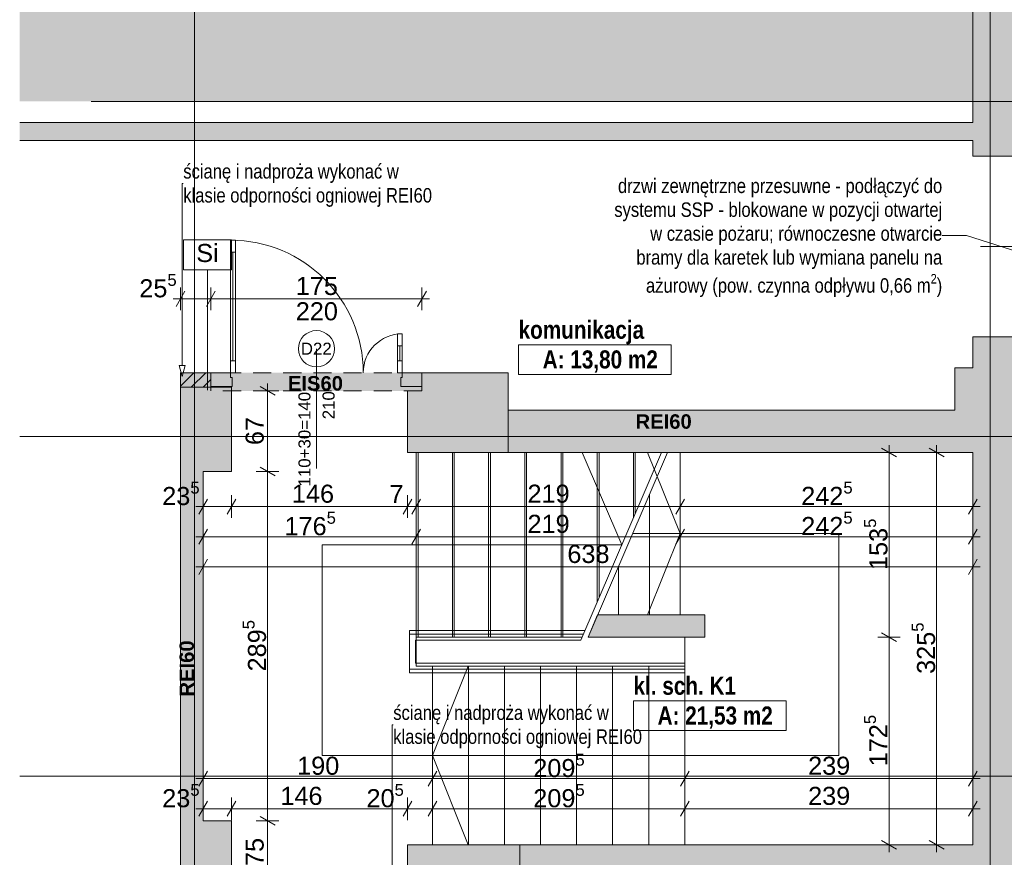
# Paper-space layout 'A-30 RZUT - PIĘTRO 0' of a CAD drawing. Header units: millimetres. Extents: x 0 to 800, y 0 to 700.
# Tile 24 of 26: x 550 to 713, y 325 to 464. Entities that reach past the tile are written whole.
import ezdxf
from ezdxf.xclip import XClip

# ---------------------------------------------------------------- set-up
doc = ezdxf.new("R2010")
doc.units = ezdxf.units.MM
doc.header["$MEASUREMENT"] = 0
doc.header["$XCLIPFRAME"] = 0
for name, pattern in [('ACAD_ISO03W100', [300, 120, -180]), ('DASHDOTX2', [1000, 500, -250, 0, -250]), ('GESTRICHELT2', [93.75, 62.5, -31.25]), ('Przer. długie kreski', [2.5, 1.5, -1]), ('PRZERYWANA_DU_A', [550, 350, -200])]:
    doc.linetypes.add(name, pattern=pattern)
for name, color, linetype, lineweight in [('0_Nr_pióra__1', 7, 'Continuous', 20), ('A_linie przekroju_Nr_pióra__1', 7, 'Continuous', 20), ('A_strefy_Nr_pióra__1', 7, 'Continuous', 20), ('A_strefy_Nr_pióra__2', 8, 'Continuous', 13), ('A_wymiary_Nr_pióra__1', 7, 'Continuous', 20), ('A_wymiary_Nr_pióra__2', 8, 'Continuous', 13), ('A_ściany proj_Nr_pióra__1', 7, 'Continuous', 20), ('A_ściany_Nr_pióra__1', 7, 'Continuous', 20), ('Drzwi Archicad_Nr_pióra__1', 7, 'Continuous', 20), ('Drzwi Archicad_Nr_pióra__3', 252, 'Continuous', 13), ('Znaczniki drzwi Archicada_Nr_pióra__3', 252, 'Continuous', 13)]:
    doc.layers.add(name, color=color, linetype=linetype, lineweight=lineweight)
for name, color, linetype, lineweight, true_color in [('A__balustrada_Nr_pióra__161', 7, 'Continuous', 5, 0x949494), ('A_opis ścian_Nr_pióra__19', 7, 'Continuous', 5, 0x191919), ('A_opis_Nr_pióra__10', 7, 'Continuous', 13, 0x4b4b4b), ('A_opis_Nr_pióra__255', 7, 'Continuous', 15, 0x242424), ('A_osie_Nr_pióra__16', 7, 'Continuous', 5, 0x0f0f0f), ('A_pochwyt_Nr_pióra__161', 7, 'Continuous', 5, 0x949494), ('A_ppoż proj_Nr_pióra__8', 7, 'Continuous', 13, 0x4c4c4c), ('A_schody_Nr_pióra__10', 7, 'Continuous', 13, 0x4b4b4b), ('A_schody_Nr_pióra__4', 7, 'Continuous', 18, 0x4b4b4b)]:
    doc.layers.add(name, color=color, linetype=linetype, lineweight=lineweight, true_color=true_color)
for name, color, linetype in [('A_ppoż proj', 7, 'Continuous'), ('A_strefy', 7, 'Continuous'), ('A_ściany', 7, 'Continuous'), ('A_ściany proj', 7, 'Continuous')]:
    doc.layers.add(name, color=color, linetype=linetype)
doc.styles.add('STYL_AUTOMATYCZNY_1', font='arial.ttf')
doc.styles.add('STYL_AUTOMATYCZNY_2', font='ARIALN.TTF')
doc.styles.add('STYL_AUTOMATYCZNY_3', font='arial.ttf')
doc.styles.add('STYL_AUTOMATYCZNY_4', font='arial.ttf')
doc.styles.add('STYL_AUTOMATYCZNY_5', font='arial.ttf')
doc.styles.add('STYL_AUTOMATYCZNY_6', font='ARIALN.TTF')

# ---------------------------------------------------------------- blocks, each defined once
blk = doc.blocks.new('Rysunek_2_2', base_point=(-3499.63, -495.02))
at = {"layer": 'A_ppoż proj', "linetype": 'Continuous', "lineweight": 0, "true_color": 0x121212}
blk.add_hatch(color=250, dxfattribs=at).paths.add_polyline_path([(576.62, 405.71), (576.62, 402.71), (616.69, 402.71), (616.69, 405.71)])
at = {"layer": 'A_strefy', "linetype": 'Continuous', "lineweight": 0, "true_color": 0x484848}
blk.add_hatch(color=251, dxfattribs=at).paths.add_polyline_path([(780.1, 680.75), (549.97, 680.75), (549.97, 450.75), (742.1, 450.75), (742.1, 123.13), (549.97, 123.13), (549.97, 110.55), (780.1, 110.55)])
at = {"layer": 'A_ściany', "linetype": 'Continuous', "lineweight": 0, "true_color": 0x000000}
for points in [[(708.06, 573.25), (708.06, 441.67), (718.1, 441.67), (718.1, 582.75)], [(708.06, 447.23), (549.97, 447.23), (549.97, 444.23), (708.06, 444.23)], [(708.06, 327.37), (718.1, 327.37), (718.1, 411.67), (708.06, 411.67)], [(631, 405.71), (616.69, 405.71), (616.69, 402.71), (614.32, 402.71), (614.32, 392.51), (631, 392.51)], [(708.06, 406.51), (705.1, 406.51), (705.1, 392.51), (708.06, 392.51)], [(585.08, 403.31), (576.62, 403.31), (580.42, 389.31), (585.08, 389.31)], [(576.62, 403.31), (576.62, 331.39), (580.42, 331.39), (580.42, 389.31)], [(705.1, 399.51), (631, 399.51), (631, 392.51), (705.1, 392.51)], [(644.24, 361.85), (663.62, 361.85), (663.62, 365.53), (645.82, 365.53)], [(576.62, 313.19), (582.42, 313.19), (582.42, 316.37), (585.52, 316.37), (585.52, 323.47), (585.08, 323.47), (585.08, 331.39), (576.62, 331.39)], [(614.3, 316.37), (617.42, 316.37), (617.42, 313.37), (632.9, 313.37), (632.9, 327.37), (614.3, 327.37)], [(632.9, 318.97), (703.84, 318.97), (703.84, 327.37), (632.9, 327.37)], [(703.84, 311.77), (718.48, 311.77), (721.48, 327.37), (703.84, 327.37)]]:
    blk.add_hatch(color=18, dxfattribs=at).paths.add_polyline_path(points)
at = {"layer": 'A_ściany proj', "linetype": 'Continuous', "lineweight": 0, "true_color": 0x000000}
h = blk.add_hatch(dxfattribs=at)
h.set_pattern_fill('bloczki_ceramiczne_0002', color=18, style=0, pattern_type=2)
h.set_pattern_definition([(45, (-3499.6302, -495.021), (-0.9899495, 0.9899495), [])])
h.paths.add_polyline_path([(576.62, 403.31), (581.69, 403.31), (581.69, 405.71), (576.62, 405.71)])
at = {"layer": 'A__balustrada_Nr_pióra__161', "color": 252, "linetype": 'Continuous', "lineweight": 5, "ltscale": 2, "true_color": 0x949494}
for p, q in [((614.62, 355.93), (614.62, 362.95)), ((615.62, 357.53), (615.62, 361.35))]:
    blk.add_line(p, q, dxfattribs=at)
at = {"layer": 'A_linie przekroju_Nr_pióra__1', "color": 7, "linetype": 'ACAD_ISO03W100', "lineweight": 20, "ltscale": 2}
blk.add_line((549.97, 338.79), (723.19, 338.79), dxfattribs=at)
at = {"layer": 'A_opis ścian_Nr_pióra__19', "color": 250, "linetype": 'Continuous', "lineweight": 5, "ltscale": 2, "true_color": 0x191919}
for p, q in [((585.12, 427.77), (577.12, 427.77)), ((577.12, 427.77), (577.12, 422.82)), ((585.12, 422.82), (585.12, 427.77)), ((577.12, 422.82), (585.12, 422.82)), ((581.12, 422.82), (581.12, 402.82))]:
    blk.add_line(p, q, dxfattribs=at)
at = {"layer": 'A_opis_Nr_pióra__255', "color": 250, "linetype": 'Continuous', "lineweight": 15, "ltscale": 2, "true_color": 0x242424}
for p, q in [((576.94, 406.94), (576.94, 437.13)), ((576.94, 437.13), (577.1, 437.13)), ((707.02, 428.49), (702.99, 428.49)), ((718.51, 424.8), (707.02, 428.49)), ((576.44, 406.94), (577.44, 406.94)), ((576.94, 405.08), (576.44, 406.94)), ((576.94, 405.08), (577.44, 406.94)), ((611.77, 317.12), (611.77, 347.31)), ((611.77, 347.31), (611.93, 347.31))]:
    blk.add_line(p, q, dxfattribs=at)
at = {"layer": 'A_osie_Nr_pióra__16', "color": 250, "linetype": 'DASHDOTX2', "lineweight": 5, "ltscale": 2, "true_color": 0x0f0f0f}
for p, q in [((578.96, 562.04), (578.96, 163.05)), ((710.96, 562.04), (710.96, 163.05)), ((727.6, 395.13), (549.97, 395.13))]:
    blk.add_line(p, q, dxfattribs=at)
at = {"layer": 'A_pochwyt_Nr_pióra__161', "color": 252, "linetype": 'Continuous', "lineweight": 5, "ltscale": 2, "true_color": 0x949494}
for p, q in [((614.62, 362.95), (643.71, 362.95)), ((614.62, 362.35), (643.45, 362.35)), ((615.62, 361.35), (643.02, 361.35)), ((614.62, 356.53), (660.28, 356.53)), ((615.62, 357.53), (660.28, 357.53)), ((660.28, 357.53), (660.28, 355.93)), ((614.62, 355.93), (660.28, 355.93))]:
    blk.add_line(p, q, dxfattribs=at)
at = {"layer": 'A_schody_Nr_pióra__10', "color": 251, "linetype": 'GESTRICHELT2', "lineweight": 13, "ltscale": 2, "true_color": 0x4b4b4b}
for p, q in [((616.04, 392.51), (616.04, 361.85)), ((622.05, 392.51), (622.05, 361.85)), ((628.05, 392.51), (628.05, 361.85)), ((634.06, 392.51), (634.06, 361.85)), ((640.06, 392.51), (640.06, 361.85)), ((646.07, 392.51), (646.07, 368.43)), ((652.08, 392.51), (652.08, 382.37))]:
    blk.add_line(p, q, dxfattribs=at)
at = {"layer": 'A_schody_Nr_pióra__4', "color": 251, "linetype": 'Continuous', "lineweight": 18, "ltscale": 2, "true_color": 0x4b4b4b}
for p, q in [((615.74, 392.51), (615.74, 357.03)), ((621.75, 392.51), (621.75, 361.85)), ((627.75, 392.51), (627.75, 361.85)), ((633.76, 392.51), (633.76, 361.85)), ((639.76, 392.51), (639.76, 361.85)), ((643.02, 361.35), (656.44, 392.51)), ((649.84, 377.18), (643.24, 392.51)), ((644.24, 361.85), (657.44, 392.51)), ((645.77, 392.51), (645.77, 367.73)), ((651.78, 392.51), (651.78, 381.68)), ((654.13, 392.51), (659.52, 379.02)), ((659.52, 392.51), (659.52, 365.53)), ((654.41, 385.48), (654.41, 365.53)), ((685.82, 379.02), (651.63, 379.02)), ((654.13, 365.53), (659.52, 379.02)), ((685.82, 379.02), (685.82, 342.2)), ((649.84, 377.18), (600.14, 377.18)), ((600.14, 377.18), (600.14, 342.2)), ((649.31, 373.62), (649.31, 365.53)), ((615.74, 361.85), (643.24, 361.85)), ((660.28, 361.85), (660.28, 327.37)), ((660.28, 357.03), (615.74, 357.03)), ((618.42, 357.03), (618.42, 327.37)), ((624.35, 357.03), (618.42, 342.2)), ((624.4, 357.03), (624.4, 327.37)), ((630.38, 357.03), (630.38, 327.37)), ((636.36, 357.03), (636.36, 327.37)), ((642.34, 357.03), (642.34, 327.37)), ((648.32, 357.03), (648.32, 327.37)), ((654.3, 357.03), (654.3, 327.37)), ((685.82, 342.2), (600.14, 342.2)), ((624.35, 327.37), (618.42, 342.2))]:
    blk.add_line(p, q, dxfattribs=at)
at = {"layer": 'A_strefy_Nr_pióra__1', "color": 7, "linetype": 'Continuous', "lineweight": 20, "ltscale": 2}
for p, q in [((632.72, 410.36), (632.72, 405.42)), ((632.72, 410.36), (658.02, 410.36)), ((658.02, 410.36), (658.02, 405.42)), ((632.72, 405.42), (658.02, 405.42)), ((651.78, 351.28), (651.78, 346.34)), ((651.78, 351.28), (677.09, 351.28)), ((677.09, 351.28), (677.09, 346.34)), ((651.78, 346.34), (677.09, 346.34))]:
    blk.add_line(p, q, dxfattribs=at)
at = {"layer": 'A_strefy_Nr_pióra__2', "color": 8, "linetype": 'PRZERYWANA_DU_A', "lineweight": 13, "ltscale": 2, "flags": 128}
blk.add_lwpolyline([(549.97, 123.13), (742.1, 123.13), (742.1, 450.75), (549.97, 450.75)], dxfattribs=at)
at = {"layer": 'A_wymiary_Nr_pióra__1', "color": 7, "linetype": 'Continuous', "lineweight": 20, "ltscale": 2}
for p, q in [((577.34, 419.23), (575.9, 416.73)), ((582.42, 419.23), (580.97, 416.73)), ((615.97, 416.73), (617.42, 419.23)), ((592.33, 401.99), (589.83, 403.43)), ((695.42, 391.79), (692.92, 393.23)), ((703.31, 391.79), (700.81, 393.23)), ((589.83, 390.03), (592.33, 388.59)), ((581.14, 384.76), (579.7, 382.26)), ((585.8, 384.76), (584.36, 382.26)), ((615.04, 384.76), (613.6, 382.26)), ((616.46, 384.76), (615.02, 382.26)), ((660.24, 384.76), (658.8, 382.26)), ((707.34, 382.26), (708.78, 384.76)), ((581.14, 379.76), (579.7, 377.26)), ((616.46, 379.76), (615.02, 377.26)), ((660.24, 379.76), (658.8, 377.26)), ((707.34, 377.26), (708.78, 379.76)), ((581.14, 374.76), (579.7, 372.26)), ((707.34, 372.26), (708.78, 374.76)), ((692.92, 362.57), (695.42, 361.13)), ((581.14, 339.62), (579.7, 337.12)), ((619.14, 339.62), (617.7, 337.12)), ((661, 339.62), (659.56, 337.12)), ((707.34, 337.12), (708.78, 339.62)), ((581.14, 334.62), (579.7, 332.12)), ((585.8, 334.62), (584.36, 332.12)), ((615.02, 334.62), (613.58, 332.12)), ((619.14, 334.62), (617.7, 332.12)), ((661, 334.62), (659.56, 332.12)), ((707.34, 332.12), (708.78, 334.62)), ((589.83, 332.11), (592.33, 330.67)), ((692.92, 328.09), (695.42, 326.65)), ((700.81, 328.09), (703.31, 326.65))]:
    blk.add_line(p, q, dxfattribs=at)
at = {"layer": 'A_wymiary_Nr_pióra__2', "color": 8, "linetype": 'Continuous', "lineweight": 13, "ltscale": 2}
for p, q in [((576.62, 416.1), (576.62, 419.85)), ((581.69, 416.1), (581.69, 419.85)), ((616.69, 416.1), (616.69, 419.85)), ((575.4, 417.98), (576.62, 417.98)), ((576.62, 417.98), (581.69, 417.98)), ((581.69, 417.98), (616.69, 417.98)), ((616.69, 417.98), (617.92, 417.98)), ((591.08, 402.71), (591.08, 403.93)), ((592.95, 402.71), (589.2, 402.71)), ((591.08, 389.31), (591.08, 402.71)), ((694.17, 392.51), (694.17, 393.73)), ((702.06, 392.51), (702.06, 393.73)), ((696.04, 392.51), (692.29, 392.51)), ((694.17, 361.85), (694.17, 392.51)), ((703.93, 392.51), (700.18, 392.51)), ((702.06, 327.37), (702.06, 392.51)), ((592.95, 389.31), (589.2, 389.31)), ((591.08, 331.39), (591.08, 389.31)), ((580.42, 381.63), (580.42, 385.38)), ((585.08, 381.63), (585.08, 385.38)), ((614.32, 381.63), (614.32, 385.38)), ((615.74, 381.63), (615.74, 385.38)), ((659.52, 381.63), (659.52, 385.38)), ((708.06, 381.63), (708.06, 385.38)), ((579.2, 383.51), (580.42, 383.51)), ((580.42, 383.51), (585.08, 383.51)), ((585.08, 383.51), (614.32, 383.51)), ((614.32, 383.51), (615.74, 383.51)), ((615.74, 383.51), (659.52, 383.51)), ((659.52, 383.51), (708.06, 383.51)), ((708.06, 383.51), (709.28, 383.51)), ((580.42, 376.63), (580.42, 380.38)), ((615.74, 376.63), (615.74, 380.38)), ((659.52, 376.63), (659.52, 380.38)), ((708.06, 376.63), (708.06, 380.38)), ((579.2, 378.51), (580.42, 378.51)), ((580.42, 378.51), (615.74, 378.51)), ((615.74, 378.51), (659.52, 378.51)), ((659.52, 378.51), (708.06, 378.51)), ((708.06, 378.51), (709.28, 378.51)), ((580.42, 371.63), (580.42, 375.38)), ((708.06, 371.63), (708.06, 375.38)), ((579.2, 373.51), (580.42, 373.51)), ((580.42, 373.51), (708.06, 373.51)), ((708.06, 373.51), (709.28, 373.51)), ((696.04, 361.85), (692.29, 361.85)), ((694.17, 327.37), (694.17, 361.85)), ((580.42, 336.49), (580.42, 340.24)), ((618.42, 336.49), (618.42, 340.24)), ((660.28, 336.49), (660.28, 340.24)), ((708.06, 336.49), (708.06, 340.24)), ((579.2, 338.37), (580.42, 338.37)), ((580.42, 338.37), (618.42, 338.37)), ((618.42, 338.37), (660.28, 338.37)), ((660.28, 338.37), (708.06, 338.37)), ((708.06, 338.37), (709.28, 338.37)), ((580.42, 331.49), (580.42, 335.24)), ((585.08, 331.49), (585.08, 335.24)), ((614.3, 331.49), (614.3, 335.24)), ((618.42, 331.49), (618.42, 335.24)), ((660.28, 331.49), (660.28, 335.24)), ((708.06, 331.49), (708.06, 335.24)), ((579.2, 333.37), (580.42, 333.37)), ((580.42, 333.37), (585.08, 333.37)), ((585.08, 333.37), (614.3, 333.37)), ((614.3, 333.37), (618.42, 333.37)), ((618.42, 333.37), (660.28, 333.37)), ((660.28, 333.37), (708.06, 333.37)), ((708.06, 333.37), (709.28, 333.37)), ((592.95, 331.39), (589.2, 331.39)), ((591.08, 316.37), (591.08, 331.39)), ((696.04, 327.37), (692.29, 327.37)), ((694.17, 326.15), (694.17, 327.37)), ((703.93, 327.37), (700.18, 327.37)), ((702.06, 326.15), (702.06, 327.37))]:
    blk.add_line(p, q, dxfattribs=at)
at = {"layer": 'A_ściany proj_Nr_pióra__1', "color": 7, "linetype": 'Continuous', "lineweight": 20, "ltscale": 2}
for p, q in [((581.69, 405.71), (581.69, 403.41)), ((616.69, 405.71), (616.69, 403.41)), ((581.69, 403.41), (581.69, 402.71)), ((616.69, 403.41), (616.69, 402.71))]:
    blk.add_line(p, q, dxfattribs=at)
at = {"layer": 'A_ściany proj_Nr_pióra__1', "color": 7, "linetype": 'Continuous', "lineweight": 20, "ltscale": 2, "flags": 128}
for points in [[(581.69, 405.71), (576.62, 405.71)], [(576.62, 405.71), (576.62, 403.31)], [(581.69, 403.31), (581.69, 405.71)], [(576.62, 403.31), (581.69, 403.31)]]:
    blk.add_lwpolyline(points, dxfattribs=at)
at = {"layer": 'A_ściany_Nr_pióra__1', "color": 7, "linetype": 'Continuous', "lineweight": 20, "ltscale": 2}
for p, q in [((708.06, 441.67), (708.06, 442.41)), ((718.1, 441.67), (708.06, 441.67)), ((708.06, 411.67), (708.06, 410.93)), ((718.1, 411.67), (708.06, 411.67))]:
    blk.add_line(p, q, dxfattribs=at)
at = {"layer": 'A_ściany_Nr_pióra__1', "color": 7, "linetype": 'Continuous', "lineweight": 20, "ltscale": 2, "flags": 128}
for points in [[(708.06, 573.25), (708.06, 447.23)], [(708.06, 447.23), (549.97, 447.23)], [(549.97, 444.23), (708.06, 444.23)], [(708.06, 444.23), (708.06, 441.67)], [(708.06, 411.67), (708.06, 406.51)], [(631, 405.71), (616.69, 405.71)], [(616.69, 405.71), (616.69, 402.71)], [(631, 392.51), (631, 405.71)], [(708.06, 406.51), (705.1, 406.51)], [(705.1, 406.51), (705.1, 399.51)], [(585.08, 403.31), (576.62, 403.31)], [(576.62, 403.31), (576.62, 331.39)], [(585.08, 389.31), (585.08, 403.31)], [(616.69, 402.71), (614.32, 402.71)], [(614.32, 402.71), (614.32, 392.51)], [(705.1, 399.51), (631, 399.51)], [(614.32, 392.51), (631, 392.51)], [(631, 392.51), (705.1, 392.51)], [(705.1, 392.51), (708.06, 392.51)], [(708.06, 392.51), (708.06, 327.37)], [(580.42, 389.31), (585.08, 389.31)], [(580.42, 331.39), (580.42, 389.31)], [(645.82, 365.53), (644.24, 361.85)], [(663.62, 365.53), (645.82, 365.53)], [(663.62, 361.85), (663.62, 365.53)], [(644.24, 361.85), (663.62, 361.85)], [(576.62, 331.39), (576.62, 313.19)], [(585.08, 331.39), (580.42, 331.39)], [(585.08, 323.47), (585.08, 331.39)], [(632.9, 327.37), (614.3, 327.37)], [(614.3, 327.37), (614.3, 316.37)], [(632.9, 313.37), (632.9, 327.37)], [(703.84, 327.37), (632.9, 327.37)], [(708.06, 327.37), (703.84, 327.37)]]:
    blk.add_lwpolyline(points, dxfattribs=at)
at = {"layer": 'Drzwi Archicad_Nr_pióra__1', "color": 7, "linetype": 'Continuous', "lineweight": 20, "ltscale": 2}
for p, q in [((708.06, 441.67), (708.06, 442.41)), ((708.06, 441.67), (708.06, 442.41)), ((718.1, 441.67), (708.06, 441.67)), ((718.1, 441.67), (708.06, 441.67)), ((718.1, 411.67), (708.06, 411.67)), ((718.1, 411.67), (708.06, 411.67)), ((708.06, 411.67), (708.06, 410.93)), ((708.06, 411.67), (708.06, 410.93))]:
    blk.add_line(p, q, dxfattribs=at)
at = {"layer": 'Drzwi Archicad_Nr_pióra__3', "color": 252, "linetype": 'Continuous', "lineweight": 13, "ltscale": 2}
for p, q in [((584.95, 427.71), (584.95, 425.71)), ((585.75, 427.71), (584.95, 427.71)), ((585.75, 425.71), (585.75, 427.71)), ((584.95, 425.71), (585.75, 425.71)), ((585.35, 425.71), (585.35, 407.71)), ((612.63, 410.19), (612.63, 412.19)), ((612.63, 412.19), (613.43, 412.19)), ((613.43, 412.19), (613.43, 410.19)), ((613.43, 410.19), (612.63, 410.19)), ((613.03, 410.19), (613.03, 407.71)), ((585.75, 407.71), (584.95, 407.71)), ((584.95, 407.71), (584.95, 405.71)), ((585.75, 405.71), (585.75, 407.71)), ((612.63, 405.71), (612.63, 407.71)), ((612.63, 407.71), (613.43, 407.71)), ((613.43, 407.71), (613.43, 405.71)), ((581.69, 403.41), (581.69, 405.71)), ((581.69, 405.71), (584.95, 405.71)), ((581.69, 405.71), (581.69, 403.41)), ((581.69, 405.71), (581.69, 403.41)), ((584.95, 405.71), (584.95, 404.91)), ((584.95, 405.71), (585.75, 405.71)), ((613.43, 405.71), (612.63, 405.71)), ((613.43, 404.91), (613.43, 405.71)), ((613.43, 405.71), (616.69, 405.71)), ((616.69, 405.71), (616.69, 403.41)), ((616.69, 405.71), (616.69, 403.41)), ((616.69, 405.71), (616.69, 403.41)), ((585.19, 403.41), (581.69, 403.41)), ((581.69, 403.41), (581.69, 402.71)), ((584.95, 404.91), (585.19, 404.91)), ((585.19, 404.91), (585.19, 403.41)), ((613.19, 403.41), (613.19, 404.91)), ((613.19, 404.91), (613.43, 404.91)), ((616.69, 403.41), (613.19, 403.41)), ((616.69, 403.41), (616.69, 402.71))]:
    blk.add_line(p, q, dxfattribs=at)
at = {"layer": 'Drzwi Archicad_Nr_pióra__3', "color": 252, "linetype": 'Przer. długie kreski', "lineweight": 13, "ltscale": 2}
for p, q in [((616.69, 405.71), (581.69, 405.71)), ((616.69, 402.71), (581.69, 402.71))]:
    blk.add_line(p, q, dxfattribs=at)
at = {"layer": 'Drzwi Archicad_Nr_pióra__3', "color": 252, "linetype": 'Continuous', "lineweight": 13, "ltscale": 2, "flags": 128}
for points in [[(584.95, 425.71), (584.95, 407.71), (585.35, 407.71), (585.35, 425.71)], [(585.35, 425.71), (585.35, 407.71), (585.75, 407.71), (585.75, 425.71)], [(613.03, 410.19), (613.03, 407.71), (612.63, 407.71), (612.63, 410.19)], [(613.43, 410.19), (613.43, 407.71), (613.03, 407.71), (613.03, 410.19)]]:
    blk.add_lwpolyline(points, close=True, dxfattribs=at)
at = {"layer": 'Drzwi Archicad_Nr_pióra__3', "color": 252, "linetype": 'Continuous', "lineweight": 13, "ltscale": 2}
for centre, radius, start, end in [((584.95, 405.71), 22, 0, 90), ((613.43, 405.71), 6.48, 90, 180)]:
    blk.add_arc(centre, radius, start, end, dxfattribs=at)
at = {"layer": 'Znaczniki drzwi Archicada_Nr_pióra__3', "color": 252, "linetype": 'Continuous', "lineweight": 13, "ltscale": 2}
for p, q in [((728.52, 426.67), (709.35, 426.67)), ((599.19, 409.71), (599.19, 389.84))]:
    blk.add_line(p, q, dxfattribs=at)
at = {"layer": 'Znaczniki drzwi Archicada_Nr_pióra__3', "color": 252, "linetype": 'Continuous', "lineweight": 13, "ltscale": 2, "flags": 128}
blk.add_lwpolyline([(602.19, 409.71, 1), (596.19, 409.71, 1)], format="xyb", close=True, dxfattribs=at)
at = {"layer": '0_Nr_pióra__1', "color": 7, "linetype": 'Continuous', "lineweight": 20, "char_height": 3, "attachment_point": 1, "style": 'STYL_AUTOMATYCZNY_6'}
for s, insert in [('\\A1;{\\pql;\\fArial Narrow|b1|i0|c238|p0;\\W1.000000;komunikacja}', (632.72, 414.36)), ('\\A1;{\\pql;\\fArial Narrow|b1|i0|c238|p0;\\W1.000000;A: 13,80 m2}', (636.72, 409.43))]:
    blk.add_mtext(s, dxfattribs=dict(at, insert=insert))
at = {"layer": 'A_opis ścian_Nr_pióra__19', "color": 250, "linetype": 'Continuous', "lineweight": 5, "true_color": 0x191919, "insert": (581.12, 427.09), "char_height": 3, "attachment_point": 2, "style": 'STYL_AUTOMATYCZNY_1'}
blk.add_mtext('\\A1;{\\pqc;\\fArial|b0|i0|c238|p0;\\W1.000000;Si}', dxfattribs=at)
at = {"layer": 'A_opis_Nr_pióra__10', "color": 251, "linetype": 'Continuous', "lineweight": 13, "true_color": 0x4b4b4b, "char_height": 2.4, "style": 'STYL_AUTOMATYCZNY_2'}
for s, insert, width, attachment_point, line_spacing_factor in [('\\A1;{\\pql;\\fArial Narrow|b0|i0|c238|p0;\\W1.000000;ścianę i nadproża wykonać w klasie odporności ogniowej REI60}', (577.1, 436.79), 42.1916, 4, 0.992932), ('\\A1;{\\pqr;\\fArial Narrow|b0|i0|c238|p0;\\W1.000000;drzwi zewnętrzne przesuwne - podłączyć do systemu SSP - blokowane w pozycji otwartej w czasie pożaru; równoczesne otwarcie bramy dla karetek lub wymiana panelu na ażurowy (pow. czynna odpływu 0,66 m\\fArial Narrow|b0|i0|c238|p0;\\W1.000000;\\A1{\\H.66x;\\S2^  ;}\\fArial Narrow|b0|i0|c238|p0;\\W1.000000;) }', (702.99, 428.11), 55.1337, 6, 0.989268), ('\\A1;{\\pql;\\fArial Narrow|b0|i0|c238|p0;\\W1.000000;ścianę i nadproża wykonać w klasie odporności ogniowej REI60}', (611.93, 346.97), 42.1916, 4, 0.992932)]:
    blk.add_mtext(s, dxfattribs=dict(at, insert=insert, width=width, attachment_point=attachment_point, line_spacing_factor=line_spacing_factor))
at = {"layer": 'A_ppoż proj_Nr_pióra__8', "color": 251, "linetype": 'Continuous', "lineweight": 13, "true_color": 0x4c4c4c, "char_height": 2.4, "attachment_point": 5, "style": 'STYL_AUTOMATYCZNY_3'}
for s, insert in [('\\A1;{\\pqc;\\fArial|b1|i0|c238|p0;\\W1.000000;EIS60}', (599.02, 403.94)), ('\\A1;{\\pqc;\\fArial|b1|i0|c238|p0;\\W1.000000;REI60}', (656.78, 397.61))]:
    blk.add_mtext(s, dxfattribs=dict(at, insert=insert))
at = {"layer": 'A_ppoż proj_Nr_pióra__8', "color": 251, "linetype": 'Continuous', "lineweight": 13, "true_color": 0x4c4c4c, "insert": (577.7, 356.65), "char_height": 2.4, "attachment_point": 5, "rotation": 90, "style": 'STYL_AUTOMATYCZNY_3'}
blk.add_mtext('\\A1;{\\pqc;\\fArial|b1|i0|c238|p0;\\W1.000000;REI60}', dxfattribs=at)
at = {"layer": 'A_strefy_Nr_pióra__1', "color": 7, "linetype": 'Continuous', "lineweight": 20, "char_height": 3, "attachment_point": 1, "style": 'STYL_AUTOMATYCZNY_6'}
for s, insert in [('\\A1;{\\pql;\\fArial Narrow|b1|i0|c238|p0;\\W1.000000;kl. sch. K1}', (651.78, 355.29)), ('\\A1;{\\pql;\\fArial Narrow|b1|i0|c238|p0;\\W1.000000;A: 21,53 m2}', (655.78, 350.35))]:
    blk.add_mtext(s, dxfattribs=dict(at, insert=insert))
at = {"layer": 'A_wymiary_Nr_pióra__1', "color": 7, "linetype": 'Continuous', "lineweight": 20, "char_height": 3, "attachment_point": 7, "style": 'STYL_AUTOMATYCZNY_1'}
for s, insert in [('\\A1;{\\pql;\\fArial|b0|i0|c238|p0;\\W1.000000;25\\fArial|b0|i0|c238|p0;\\W1.000000;\\A1{\\H.66x;\\S5^  ;}}', (569.81, 417.36)), ('\\A1;{\\pql;\\fArial|b0|i0|c238|p0;\\W1.000000;23\\fArial|b0|i0|c238|p0;\\W1.000000;\\A1{\\H.66x;\\S5^  ;}}', (573.61, 382.89)), ('\\A1;{\\pql;\\fArial|b0|i0|c238|p0;\\W1.000000;242\\fArial|b0|i0|c238|p0;\\W1.000000;\\A1{\\H.66x;\\S5^  ;}}', (679.6, 382.91)), ('\\A1;{\\pql;\\fArial|b0|i0|c238|p0;\\W1.000000;176\\fArial|b0|i0|c238|p0;\\W1.000000;\\A1{\\H.66x;\\S5^  ;}}', (593.89, 377.89)), ('\\A1;{\\pql;\\fArial|b0|i0|c238|p0;\\W1.000000;242\\fArial|b0|i0|c238|p0;\\W1.000000;\\A1{\\H.66x;\\S5^  ;}}', (679.6, 377.91)), ('\\A1;{\\pql;\\fArial|b0|i0|c238|p0;\\W1.000000;209\\fArial|b0|i0|c238|p0;\\W1.000000;\\A1{\\H.66x;\\S5^  ;}}', (635.16, 337.75)), ('\\A1;{\\pql;\\fArial|b0|i0|c238|p0;\\W1.000000;23\\fArial|b0|i0|c238|p0;\\W1.000000;\\A1{\\H.66x;\\S5^  ;}}', (573.61, 332.75)), ('\\A1;{\\pql;\\fArial|b0|i0|c238|p0;\\W1.000000;20\\fArial|b0|i0|c238|p0;\\W1.000000;\\A1{\\H.66x;\\S5^  ;}}', (607.49, 332.75)), ('\\A1;{\\pql;\\fArial|b0|i0|c238|p0;\\W1.000000;209\\fArial|b0|i0|c238|p0;\\W1.000000;\\A1{\\H.66x;\\S5^  ;}}', (635.16, 332.75))]:
    blk.add_mtext(s, dxfattribs=dict(at, insert=insert))
at = {"layer": 'A_wymiary_Nr_pióra__1', "color": 7, "linetype": 'Continuous', "lineweight": 20, "char_height": 3, "attachment_point": 7, "style": 'STYL_AUTOMATYCZNY_5'}
for s, insert, width in [('\\A1;{\\pql;\\fArial|b0|i0|c238|p0;\\W1.000000;175}', (595.76, 418.58), 6.8645), ('\\A1;{\\pql;\\fArial|b0|i0|c238|p0;\\W1.000000;220}', (595.76, 414.38), 6.8645), ('\\A1;{\\pql;\\fArial|b0|i0|c238|p0;\\W1.000000;146}', (595.12, 384.11), 6.8645), ('\\A1;{\\pql;\\fArial|b0|i0|c238|p0;\\W1.000000;7}', (611.31, 384.11), 2.2882), ('\\A1;{\\pql;\\fArial|b0|i0|c238|p0;\\W1.000000;219}', (634.2, 384.11), 6.8645), ('\\A1;{\\pql;\\fArial|b0|i0|c238|p0;\\W1.000000;219}', (634.2, 379.11), 6.8645), ('\\A1;{\\pql;\\fArial|b0|i0|c238|p0;\\W1.000000;638}', (640.81, 374.11), 6.8645), ('\\A1;{\\pql;\\fArial|b0|i0|c238|p0;\\W1.000000;190}', (595.99, 338.97), 6.8645), ('\\A1;{\\pql;\\fArial|b0|i0|c238|p0;\\W1.000000;239}', (680.74, 338.97), 6.8645), ('\\A1;{\\pql;\\fArial|b0|i0|c238|p0;\\W1.000000;146}', (593.21, 333.97), 6.8645), ('\\A1;{\\pql;\\fArial|b0|i0|c238|p0;\\W1.000000;239}', (680.74, 333.97), 6.8645)]:
    blk.add_mtext(s, dxfattribs=dict(at, insert=insert, width=width))
at = {"layer": 'A_wymiary_Nr_pióra__1', "color": 7, "linetype": 'Continuous', "lineweight": 20, "char_height": 3, "width": 4.5763, "attachment_point": 7, "rotation": 90, "style": 'STYL_AUTOMATYCZNY_5'}
for s, insert in [('\\A1;{\\pql;\\fArial|b0|i0|c238|p0;\\W1.000000;67}', (590.48, 393.72)), ('\\A1;{\\pql;\\fArial|b0|i0|c238|p0;\\W1.000000;75}', (590.48, 323.88))]:
    blk.add_mtext(s, dxfattribs=dict(at, insert=insert))
at = {"layer": 'A_wymiary_Nr_pióra__1', "color": 7, "linetype": 'Continuous', "lineweight": 20, "char_height": 3, "attachment_point": 7, "rotation": 90, "style": 'STYL_AUTOMATYCZNY_1'}
for s, insert in [('\\A1;{\\pql;\\fArial|b0|i0|c238|p0;\\W1.000000;153\\fArial|b0|i0|c238|p0;\\W1.000000;\\A1{\\H.66x;\\S5^  ;}}', (694.78, 372.99)), ('\\A1;{\\pql;\\fArial|b0|i0|c238|p0;\\W1.000000;289\\fArial|b0|i0|c238|p0;\\W1.000000;\\A1{\\H.66x;\\S5^  ;}}', (591.7, 356.16)), ('\\A1;{\\pql;\\fArial|b0|i0|c238|p0;\\W1.000000;325\\fArial|b0|i0|c238|p0;\\W1.000000;\\A1{\\H.66x;\\S5^  ;}}', (702.68, 355.75)), ('\\A1;{\\pql;\\fArial|b0|i0|c238|p0;\\W1.000000;172\\fArial|b0|i0|c238|p0;\\W1.000000;\\A1{\\H.66x;\\S5^  ;}}', (694.76, 340.42))]:
    blk.add_mtext(s, dxfattribs=dict(at, insert=insert))
at = {"layer": 'Znaczniki drzwi Archicada_Nr_pióra__3', "color": 252, "linetype": 'Continuous', "lineweight": 13, "insert": (596.6, 408.71), "char_height": 2, "attachment_point": 7, "style": 'STYL_AUTOMATYCZNY_4'}
blk.add_mtext('\\A1;{\\pql;\\fArial CE|b0|i0|c238|p0;\\W1.000000;D22}', dxfattribs=at)
at = {"layer": 'Znaczniki drzwi Archicada_Nr_pióra__3', "color": 252, "linetype": 'Continuous', "lineweight": 13, "char_height": 2, "attachment_point": 7, "rotation": 90, "style": 'STYL_AUTOMATYCZNY_4'}
for s, insert in [('\\A1;{\\pql;\\fArial CE|b0|i0|c238|p0;\\W1.000000;110+30=140}', (598.23, 386.85)), ('\\A1;{\\pql;\\fArial CE|b0|i0|c238|p0;\\W1.000000;210}', (602.23, 398))]:
    blk.add_mtext(s, dxfattribs=dict(at, insert=insert))

psp = doc.layouts.new('A-30 RZUT - PIĘTRO 0')

# ---------------------------------------------------------------- block references
at = {"color": 37, "linetype": 'Continuous', "lineweight": 5, "true_color": 0x656532}
ref = psp.add_blockref('Rysunek_2_2', (-3499.63, -495.02), dxfattribs=at)
XClip(ref).set_block_clipping_path([(549.9695795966, 110.5468323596), (780.1, 680.7487186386)])

doc.saveas('drawing.dxf')
